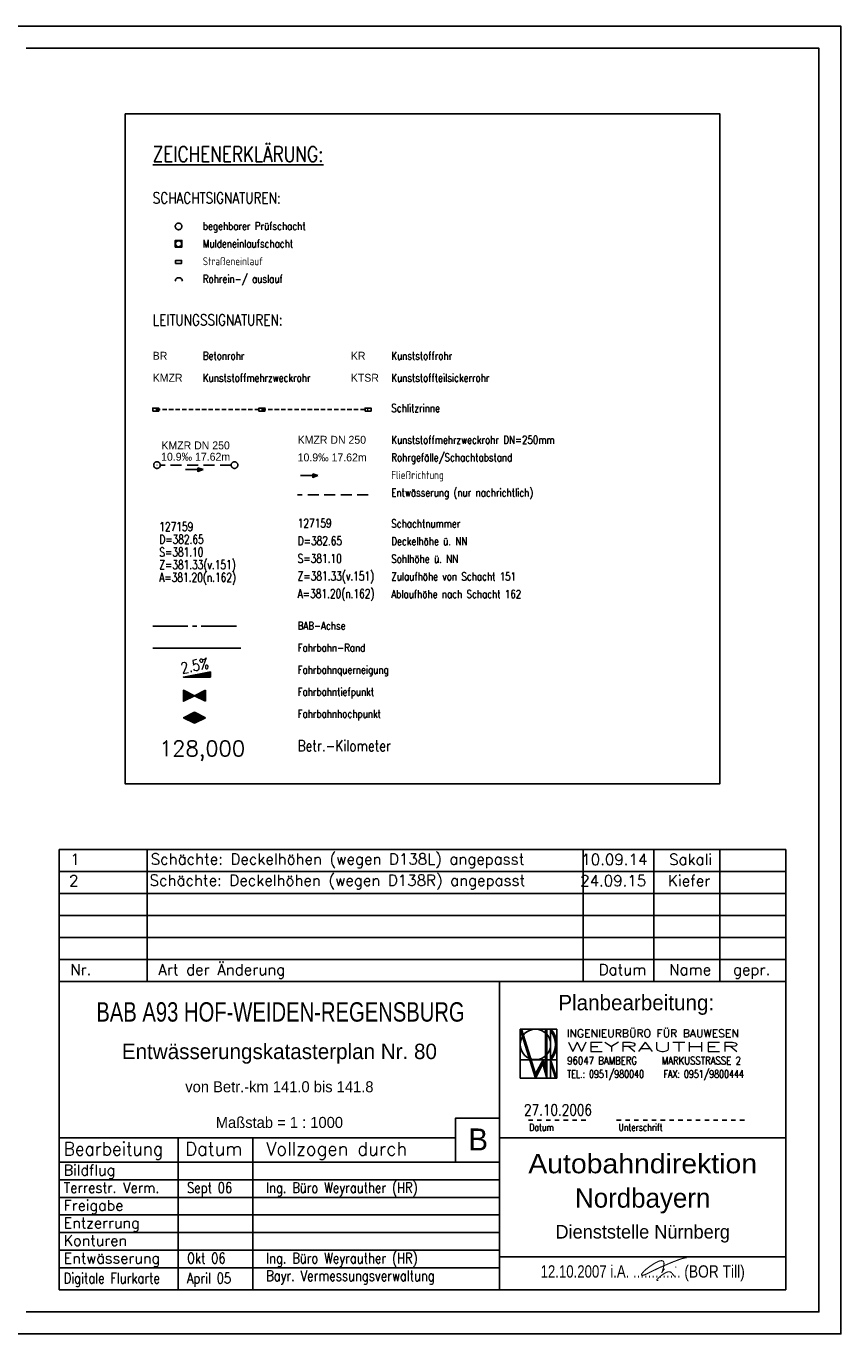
# Model space of a CAD drawing. Extents: x 4513629 to 4514764, y 5483662 to 5483959.
# Tile 6 of 6: x 4514579 to 4514764, y 5483662 to 5483959. Entities that reach past the tile are written whole.
import ezdxf
from ezdxf.enums import TextEntityAlignment as Align

# ---------------------------------------------------------------- set-up
doc = ezdxf.new("R2010")
doc.units = 0
doc.header["$LTSCALE"] = 10
doc.header["$MEASUREMENT"] = 0
for name, pattern in [('ACHSE', [5.5, 4, -0.5, 0.5, -0.5]), ('LT00', [0]), ('LT01', [0.2, 0.1, -0.1]), ('LT17', [0.15, 0.1, -0.05]), ('STRICHLINIE2', [0.375, 0.25, -0.125])]:
    doc.linetypes.add(name, pattern=pattern)
doc.layers.get('0').update_dxf_attribs({"linetype": 'LT00'})
for name, color, linetype in [('---Unterschrift_Till', 7, 'LT00'), ('--HALTUNG', 7, 'STRICHLINIE2'), ('--HALTUNGSBESCHRIFT', 140, 'Continuous'), ('--SCHACHTBESCHRIFT', 5, 'Continuous'), ('--ZEICHENERKLÄR', 7, 'Continuous'), ('-BESCH-nachrichtlich', 81, 'STRICHLINIE2'), ('-Halt-Pfeil', 4, 'LT00'), ('025', 7, 'Continuous'), ('035', 250, 'Continuous'), ('050', 250, 'Continuous'), ('070', 155, 'Continuous'), ('A-TEXT-KILOMETER', 30, 'LT17'), ('AX-020', 250, 'ACHSE'), ('HTP_WEST', 11, 'LT00'), ('QUER_OST', 11, 'LT00'), ('RAHMEN', 250, 'Continuous'), ('SCHLITZRINNE-KATASTER', 182, 'LT17'), ('STAT_500', 250, 'LT00'), ('V_AFBR_BAB', 250, 'LT00'), ('V_KA_MULD', 182, 'LT00'), ('V_KA_PRUF', 182, 'LT00'), ('V_SINKK', 182, 'LT00'), ('V_UK_DURCH', 182, 'LT00')]:
    doc.layers.add(name, color=color, linetype=linetype)
doc.styles.add('Haltungsbeschriftung', font='arial.ttf', dxfattribs={"width": 0.75})
doc.styles.add('Kilometrierung', font='romans.shx')
doc.styles.add('ROMAND', font='romand', dxfattribs={"height": 0.3})
doc.styles.add('ROMANS', font='romans.shx')
doc.styles.add('schachtbeschriftung', font='romans.shx', dxfattribs={"width": 0.75, "height": 0.2})
doc.styles.get("Standard").update_dxf_attribs({"font": 'romans.shx', "width": 0.8})
doc.styles.add('UNIR-H', font='unir_h.shx', dxfattribs={"width": 0.8})

# ---------------------------------------------------------------- blocks, each defined once
blk = doc.blocks.new('SYMB0071')
at = {"color": 0, "linetype": 'ByBlock'}
for p, q in [((-0.5, 0), (0, 0.25)), ((0, -0.25), (-0.5, 0)), ((-0.5, 0), (-0.5, 0)), ((-0.48, -0.01), (-0.48, 0.01)), ((-0.46, -0.02), (-0.46, 0.02)), ((-0.44, -0.03), (-0.44, 0.03)), ((-0.42, -0.04), (-0.42, 0.04)), ((-0.4, -0.05), (-0.4, 0.05)), ((-0.38, -0.06), (-0.38, 0.06)), ((-0.36, -0.07), (-0.36, 0.07)), ((-0.34, -0.08), (-0.34, 0.08)), ((-0.32, -0.09), (-0.32, 0.09)), ((-0.3, -0.1), (-0.3, 0.1)), ((-0.28, -0.11), (-0.28, 0.11)), ((-0.26, -0.12), (-0.26, 0.12)), ((-0.24, -0.13), (-0.24, 0.13)), ((-0.22, -0.14), (-0.22, 0.14)), ((-0.2, -0.15), (-0.2, 0.15)), ((-0.18, -0.16), (-0.18, 0.16)), ((-0.16, -0.17), (-0.16, 0.17)), ((-0.14, -0.18), (-0.14, 0.18)), ((-0.12, -0.19), (-0.12, 0.19)), ((-0.1, -0.2), (-0.1, 0.2)), ((-0.08, -0.21), (-0.08, 0.21)), ((-0.06, -0.22), (-0.06, 0.22)), ((-0.04, -0.23), (-0.04, 0.23)), ((-0.02, -0.24), (-0.02, 0.24)), ((0, 0.25), (0.5, 0)), ((0, -0.25), (0, 0.25)), ((0.5, 0), (0, -0.25)), ((0.02, -0.24), (0.02, 0.24)), ((0.04, -0.23), (0.04, 0.23)), ((0.06, -0.22), (0.06, 0.22)), ((0.08, -0.21), (0.08, 0.21)), ((0.1, -0.2), (0.1, 0.2)), ((0.12, -0.19), (0.12, 0.19)), ((0.14, -0.18), (0.14, 0.18)), ((0.16, -0.17), (0.16, 0.17)), ((0.18, -0.16), (0.18, 0.16)), ((0.2, -0.15), (0.2, 0.15)), ((0.22, -0.14), (0.22, 0.14)), ((0.24, -0.13), (0.24, 0.13)), ((0.26, -0.12), (0.26, 0.12)), ((0.28, -0.11), (0.28, 0.11)), ((0.3, -0.1), (0.3, 0.1)), ((0.32, -0.09), (0.32, 0.09)), ((0.34, -0.08), (0.34, 0.08)), ((0.36, -0.07), (0.36, 0.07)), ((0.38, -0.06), (0.38, 0.06)), ((0.4, -0.05), (0.4, 0.05)), ((0.42, -0.04), (0.42, 0.04)), ((0.44, -0.03), (0.44, 0.03)), ((0.46, -0.02), (0.46, 0.02)), ((0.48, -0.01), (0.48, 0.01))]:
    blk.add_line(p, q, dxfattribs=at)
blk = doc.blocks.new('SYMB0072')
at = {"color": 0, "linetype": 'ByBlock'}
for p, q in [((-0.5, -0.25), (-0.5, 0.25)), ((-0.5, 0.25), (0, 0)), ((-0.5, -0.25), (-0.5, 0.25)), ((0, 0), (-0.5, -0.25)), ((-0.48, -0.24), (-0.48, 0.24)), ((-0.46, -0.23), (-0.46, 0.23)), ((-0.44, -0.22), (-0.44, 0.22)), ((-0.42, -0.21), (-0.42, 0.21)), ((-0.4, -0.2), (-0.4, 0.2)), ((-0.38, -0.19), (-0.38, 0.19)), ((-0.36, -0.18), (-0.36, 0.18)), ((-0.34, -0.17), (-0.34, 0.17)), ((-0.32, -0.16), (-0.32, 0.16)), ((-0.3, -0.15), (-0.3, 0.15)), ((-0.28, -0.14), (-0.28, 0.14)), ((-0.26, -0.13), (-0.26, 0.13)), ((-0.24, -0.12), (-0.24, 0.12)), ((-0.22, -0.11), (-0.22, 0.11)), ((-0.2, -0.1), (-0.2, 0.1)), ((-0.18, -0.09), (-0.18, 0.09)), ((-0.16, -0.08), (-0.16, 0.08)), ((-0.14, -0.07), (-0.14, 0.07)), ((-0.12, -0.06), (-0.12, 0.06)), ((-0.1, -0.05), (-0.1, 0.05)), ((-0.08, -0.04), (-0.08, 0.04)), ((-0.06, -0.03), (-0.06, 0.03)), ((-0.04, -0.02), (-0.04, 0.02)), ((-0.02, -0.01), (-0.02, 0.01)), ((0.02, -0.01), (0.02, 0.01)), ((0.04, -0.02), (0.04, 0.02)), ((0.06, -0.03), (0.06, 0.03)), ((0.08, -0.04), (0.08, 0.04)), ((0.1, -0.05), (0.1, 0.05)), ((0.12, -0.06), (0.12, 0.06)), ((0.14, -0.07), (0.14, 0.07)), ((0.16, -0.08), (0.16, 0.08)), ((0.18, -0.09), (0.18, 0.09)), ((0.2, -0.1), (0.2, 0.1)), ((0.22, -0.11), (0.22, 0.11)), ((0.24, -0.12), (0.24, 0.12)), ((0.26, -0.13), (0.26, 0.13)), ((0.28, -0.14), (0.28, 0.14)), ((0.3, -0.15), (0.3, 0.15)), ((0.32, -0.16), (0.32, 0.16)), ((0.34, -0.17), (0.34, 0.17)), ((0.36, -0.18), (0.36, 0.18)), ((0.38, -0.19), (0.38, 0.19)), ((0.4, -0.2), (0.4, 0.2)), ((0.42, -0.21), (0.42, 0.21)), ((0.44, -0.22), (0.44, 0.22)), ((0.46, -0.23), (0.46, 0.23)), ((0.48, -0.24), (0.48, 0.24)), ((0.5, -0.25), (0.5, 0.25))]:
    blk.add_line(p, q, dxfattribs=at)
blk.add_lwpolyline([(0, 0), (0.5, 0.25), (0.5, -0.25), (0, 0)], dxfattribs=at)
blk = doc.blocks.new('SYMB1107')
at = {"color": 0, "linetype": 'ByBlock'}
for points in [[(-0.2, 0), (-0.196157, 0.039018), (-0.184776, 0.076537), (-0.166294, 0.111114), (-0.141421, 0.141421), (-0.111114, 0.166294), (-0.076537, 0.184776), (-0.039018, 0.196157), (0, 0.2)], [(0, 0.2), (0.039018, 0.196157), (0.076537, 0.184776), (0.111114, 0.166294), (0.141421, 0.141421), (0.166294, 0.111114), (0.184776, 0.076537), (0.196157, 0.039018), (0.2, 0)]]:
    blk.add_lwpolyline(points, dxfattribs=at)
blk = doc.blocks.new('SYMB0003')
at = {"color": 0, "linetype": 'ByBlock'}
for p, q in [((-0.015712, 0), (0.010166, 0.012015)), ((0, -0.021257), (-0.015712, 0)), ((0.010166, 0.012015), (0, -0.021257))]:
    blk.add_line(p, q, dxfattribs=at)
for points in [[(-0.031395, 0.499013), (-0.093691, 0.491144), (-0.154509, 0.475528), (-0.21289, 0.452414), (-0.267913, 0.422164), (-0.318712, 0.385257), (-0.364484, 0.342274), (-0.404509, 0.293893), (-0.438154, 0.240877), (-0.464888, 0.184062), (-0.484292, 0.124345), (-0.496058, 0.062667), (-0.5, 0)], [(-0.5, 0), (-0.496058, -0.062667), (-0.484292, -0.124345), (-0.464888, -0.184062), (-0.438154, -0.240877), (-0.404509, -0.293893), (-0.364485, -0.342274), (-0.318712, -0.385257), (-0.267914, -0.422164), (-0.21289, -0.452414), (-0.154509, -0.475529), (-0.093691, -0.491144), (-0.031395, -0.499014), (0.031395, -0.499014)], [(0.5, 0), (0.496057, 0.062667), (0.484292, 0.124345), (0.464888, 0.184062), (0.438153, 0.240877), (0.404509, 0.293893), (0.364484, 0.342274), (0.318712, 0.385257), (0.267913, 0.422164), (0.21289, 0.452414), (0.154509, 0.475528), (0.093691, 0.491144), (0.031395, 0.499013), (-0.031395, 0.499013)], [(0.031395, -0.499014), (0.093691, -0.491144), (0.154509, -0.475529), (0.21289, -0.452414), (0.267914, -0.422164), (0.318712, -0.385257), (0.364485, -0.342274), (0.404509, -0.293893), (0.438154, -0.240877), (0.464889, -0.184062), (0.484292, -0.124345), (0.496058, -0.062667), (0.5, 0)]]:
    blk.add_lwpolyline(points, dxfattribs=at)
blk = doc.blocks.new('SYMB1210')
at = {"color": 0, "linetype": 'ByBlock'}
blk.add_line((0.018815, -0.179014), (0.055623, -0.17119), dxfattribs=at)
for points in [[(-0.2, -0.2), (-0.2, 0.2), (0.2, 0.2), (0.2, -0.2), (-0.2, -0.2)], [(0.018815, 0.179014), (-0.018815, 0.179014), (-0.055623, 0.17119), (-0.09, 0.155885), (-0.120444, 0.133766), (-0.145623, 0.105801), (-0.164438, 0.073213), (-0.176067, 0.037424), (-0.18, 0)], [(-0.18, 0), (-0.176067, -0.037424), (-0.164438, -0.073213), (-0.145623, -0.105801), (-0.120444, -0.133766), (-0.09, -0.155885), (-0.055623, -0.17119), (-0.018815, -0.179014), (0.018815, -0.179014)], [(0.18, 0), (0.176067, 0.037424), (0.164438, 0.073213), (0.145623, 0.105801), (0.120444, 0.133766), (0.09, 0.155885), (0.055623, 0.17119), (0.018815, 0.179014)], [(0.055623, -0.17119), (0.09, -0.155885), (0.120444, -0.133766), (0.145623, -0.105801), (0.164438, -0.073213), (0.176067, -0.037424), (0.18, 0)]]:
    blk.add_lwpolyline(points, dxfattribs=at)
blk = doc.blocks.new('SYMB0652')
at = {"color": 0, "linetype": 'ByBlock'}
blk.add_lwpolyline([(-0.15, -0.075), (0.15, -0.075), (0.15, 0.075), (-0.15, 0.075), (-0.15, -0.075)], dxfattribs=at)
blk = doc.blocks.new('SYMB0070')
at = {"color": 0, "linetype": 'ByBlock'}
for p, q in [((-0.5, 0), (0.2, 0)), ((0.5, 0), (0.2, 0.1)), ((0.2, 0.1), (0.2, 0)), ((0.468, 0), (0.21, 0.086)), ((0.21, 0.086), (0.21, -0.086)), ((0.21, -0.086), (0.468, 0)), ((0.22, -0.072), (0.437, 0)), ((0.23, -0.058), (0.405, 0)), ((0.24, -0.045), (0.374, 0)), ((0.342, 0), (0.25, 0.031)), ((0.25, 0.031), (0.25, -0.031)), ((0.25, -0.031), (0.342, 0)), ((0.26, -0.017), (0.31, 0)), ((0.27, -0.003), (0.279, 0))]:
    blk.add_line(p, q, dxfattribs=at)
for points in [[(0.2, 0), (0.2, -0.1), (0.5, 0)], [(0.437, 0), (0.22, 0.072), (0.22, -0.072)], [(0.405, 0), (0.23, 0.058), (0.23, -0.058)], [(0.374, 0), (0.24, 0.045), (0.24, -0.045)], [(0.31, 0), (0.26, 0.017), (0.26, -0.017)], [(0.279, 0), (0.27, 0.003), (0.27, -0.003)]]:
    blk.add_lwpolyline(points, dxfattribs=at)
blk = doc.blocks.new('Unterschrift Till')
at = {"layer": '---Unterschrift_Till', "const_width": 0.025, "flags": 128}
blk.add_lwpolyline([(-2.194, 0.479), (-2.202, 0.469), (-2.208, 0.462), (-2.213, 0.455), (-2.217, 0.45), (-2.221, 0.445), (-2.224, 0.441), (-2.226, 0.438), (-2.229, 0.434), (-2.231, 0.431), (-2.233, 0.428), (-2.235, 0.425), (-2.238, 0.422), (-2.24, 0.419), (-2.242, 0.416), (-2.244, 0.413), (-2.247, 0.41), (-2.249, 0.406), (-2.251, 0.402), (-2.252, 0.399), (-2.254, 0.395), (-2.255, 0.392), (-2.257, 0.389), (-2.257, 0.387), (-2.258, 0.385), (-2.258, 0.384), (-2.258, 0.385), (-2.257, 0.386), (-2.256, 0.387), (-2.255, 0.39), (-2.253, 0.393), (-2.252, 0.398), (-2.25, 0.403), (-2.247, 0.409), (-2.245, 0.416), (-2.243, 0.424), (-2.24, 0.432), (-2.238, 0.44), (-2.235, 0.448), (-2.233, 0.456), (-2.23, 0.464), (-2.228, 0.472), (-2.226, 0.48), (-2.224, 0.487), (-2.222, 0.494), (-2.221, 0.501), (-2.219, 0.507), (-2.218, 0.514), (-2.217, 0.52), (-2.215, 0.526), (-2.214, 0.532), (-2.213, 0.538), (-2.212, 0.544), (-2.212, 0.55), (-2.211, 0.555), (-2.21, 0.561), (-2.21, 0.567), (-2.209, 0.573), (-2.209, 0.578), (-2.208, 0.584), (-2.208, 0.59), (-2.208, 0.595), (-2.208, 0.601), (-2.208, 0.606), (-2.209, 0.611), (-2.209, 0.615), (-2.21, 0.62), (-2.211, 0.624), (-2.212, 0.628), (-2.213, 0.632), (-2.214, 0.635), (-2.216, 0.638), (-2.217, 0.641), (-2.219, 0.643), (-2.22, 0.646), (-2.222, 0.648), (-2.224, 0.65), (-2.226, 0.651), (-2.228, 0.653), (-2.23, 0.654), (-2.232, 0.655), (-2.234, 0.656), (-2.236, 0.657), (-2.239, 0.658), (-2.241, 0.659), (-2.244, 0.66), (-2.246, 0.66), (-2.249, 0.661), (-2.252, 0.661), (-2.255, 0.662), (-2.259, 0.662), (-2.262, 0.662), (-2.266, 0.662), (-2.269, 0.662), (-2.273, 0.662), (-2.277, 0.661), (-2.281, 0.661), (-2.285, 0.66), (-2.289, 0.659), (-2.293, 0.659), (-2.298, 0.658), (-2.302, 0.657), (-2.306, 0.656), (-2.31, 0.654), (-2.314, 0.653), (-2.319, 0.652), (-2.323, 0.65), (-2.327, 0.649), (-2.331, 0.647), (-2.334, 0.646), (-2.338, 0.644), (-2.342, 0.643), (-2.346, 0.641), (-2.349, 0.639), (-2.353, 0.638), (-2.356, 0.636), (-2.359, 0.634), (-2.363, 0.633), (-2.366, 0.631), (-2.37, 0.629), (-2.374, 0.627), (-2.377, 0.626), (-2.381, 0.624), (-2.385, 0.622), (-2.389, 0.62), (-2.393, 0.617), (-2.397, 0.615), (-2.402, 0.613), (-2.406, 0.611), (-2.41, 0.608), (-2.414, 0.606), (-2.419, 0.603), (-2.424, 0.6), (-2.429, 0.597), (-2.434, 0.593), (-2.441, 0.589), (-2.447, 0.585), (-2.455, 0.58), (-2.463, 0.574), (-2.472, 0.569), (-2.48, 0.563), (-2.489, 0.557), (-2.498, 0.552), (-2.506, 0.546), (-2.514, 0.541), (-2.522, 0.536), (-2.529, 0.531), (-2.535, 0.527), (-2.541, 0.522), (-2.547, 0.518), (-2.552, 0.515), (-2.557, 0.511), (-2.562, 0.507), (-2.566, 0.504), (-2.57, 0.501), (-2.574, 0.497), (-2.578, 0.494), (-2.582, 0.491), (-2.586, 0.488), (-2.59, 0.485), (-2.593, 0.482), (-2.597, 0.479), (-2.6, 0.477), (-2.604, 0.474), (-2.607, 0.471), (-2.611, 0.469), (-2.614, 0.466), (-2.617, 0.463), (-2.621, 0.461), (-2.624, 0.458), (-2.628, 0.455), (-2.631, 0.452), (-2.635, 0.449), (-2.638, 0.446), (-2.641, 0.442), (-2.645, 0.439), (-2.648, 0.436), (-2.652, 0.432), (-2.656, 0.429), (-2.659, 0.426), (-2.663, 0.422), (-2.666, 0.419), (-2.669, 0.415), (-2.672, 0.412), (-2.675, 0.409), (-2.678, 0.405), (-2.681, 0.402), (-2.683, 0.399), (-2.685, 0.397), (-2.688, 0.394), (-2.69, 0.391), (-2.692, 0.389), (-2.694, 0.386), (-2.696, 0.384), (-2.698, 0.381), (-2.7, 0.379), (-2.702, 0.377), (-2.704, 0.375), (-2.706, 0.372), (-2.708, 0.37), (-2.71, 0.368), (-2.711, 0.366), (-2.713, 0.363), (-2.714, 0.361), (-2.715, 0.359), (-2.716, 0.356), (-2.717, 0.354), (-2.718, 0.352), (-2.719, 0.35), (-2.719, 0.348), (-2.72, 0.346), (-2.72, 0.345), (-2.72, 0.343), (-2.72, 0.342), (-2.72, 0.34), (-2.719, 0.339), (-2.718, 0.338), (-2.718, 0.337), (-2.717, 0.336), (-2.715, 0.335), (-2.714, 0.334), (-2.713, 0.333), (-2.711, 0.332), (-2.71, 0.331), (-2.708, 0.331), (-2.707, 0.33), (-2.705, 0.33), (-2.704, 0.33), (-2.702, 0.33), (-2.701, 0.33), (-2.699, 0.33), (-2.697, 0.33), (-2.696, 0.33), (-2.694, 0.33), (-2.692, 0.33), (-2.69, 0.33), (-2.688, 0.33), (-2.686, 0.33), (-2.683, 0.331), (-2.681, 0.331), (-2.678, 0.331), (-2.675, 0.332), (-2.672, 0.333), (-2.668, 0.334), (-2.664, 0.335), (-2.66, 0.337), (-2.655, 0.338), (-2.649, 0.341), (-2.643, 0.343), (-2.635, 0.346), (-2.628, 0.35), (-2.619, 0.354), (-2.61, 0.358), (-2.6, 0.362), (-2.59, 0.367), (-2.58, 0.372), (-2.57, 0.377), (-2.559, 0.382), (-2.548, 0.388), (-2.537, 0.393), (-2.526, 0.399), (-2.515, 0.404), (-2.504, 0.41), (-2.492, 0.415), (-2.481, 0.421), (-2.47, 0.427), (-2.458, 0.432), (-2.447, 0.438), (-2.436, 0.444), (-2.425, 0.449), (-2.414, 0.454), (-2.403, 0.459), (-2.393, 0.464), (-2.383, 0.469), (-2.374, 0.473), (-2.364, 0.478), (-2.355, 0.482), (-2.347, 0.486), (-2.338, 0.49), (-2.33, 0.494), (-2.321, 0.497), (-2.313, 0.501), (-2.305, 0.505), (-2.297, 0.509), (-2.288, 0.513), (-2.28, 0.516), (-2.271, 0.52), (-2.262, 0.524), (-2.254, 0.528), (-2.244, 0.532), (-2.235, 0.537), (-2.225, 0.541), (-2.216, 0.545), (-2.205, 0.549), (-2.195, 0.554), (-2.184, 0.558), (-2.174, 0.563), (-2.163, 0.568), (-2.151, 0.572), (-2.14, 0.577), (-2.129, 0.582), (-2.118, 0.587), (-2.107, 0.591), (-2.096, 0.596), (-2.086, 0.6), (-2.076, 0.604), (-2.066, 0.608), (-2.057, 0.612), (-2.048, 0.616), (-2.039, 0.619), (-2.031, 0.623), (-2.022, 0.626), (-2.014, 0.629), (-2.006, 0.633), (-1.997, 0.636), (-1.989, 0.64), (-1.98, 0.643), (-1.971, 0.646), (-1.962, 0.65), (-1.953, 0.653), (-1.943, 0.657), (-1.933, 0.661), (-1.923, 0.665), (-1.912, 0.669), (-1.902, 0.673), (-1.891, 0.677), (-1.88, 0.681), (-1.87, 0.685), (-1.86, 0.688), (-1.851, 0.692), (-1.842, 0.695), (-1.833, 0.698), (-1.825, 0.701), (-1.817, 0.703), (-1.809, 0.706), (-1.801, 0.708), (-1.793, 0.711), (-1.785, 0.713), (-1.777, 0.715), (-1.769, 0.717), (-1.762, 0.719), (-1.754, 0.721), (-1.747, 0.723), (-1.739, 0.725), (-1.732, 0.727), (-1.726, 0.729), (-1.719, 0.731), (-1.714, 0.731), (-1.709, 0.732), (-1.706, 0.731), (-1.704, 0.728), (-1.703, 0.725), (-1.705, 0.719)], dxfattribs=at)
blk.add_lwpolyline([(-2.338, 0.213, -0.009753), (-2.349, 0.213, -0.012873), (-2.357, 0.213, -0.000058), (-2.363, 0.214, -0.000395), (-2.363, 0.214, -0.003084), (-2.366, 0.214, -0.002987), (-2.369, 0.214, -0.121908), (-2.37, 0.215, -0.078365), (-2.372, 0.216, -0.169129), (-2.373, 0.218, -0.093053), (-2.372, 0.223, -0.048138), (-2.369, 0.228, -0.056178), (-2.366, 0.232, -0.016049), (-2.362, 0.235, 0.015861), (-2.359, 0.239, 0.023961), (-2.346, 0.253, -0.019597), (-2.331, 0.27, -0.016685), (-2.31, 0.29, -0.012958), (-2.281, 0.314, -0.012002), (-2.255, 0.335, -0.011524), (-2.226, 0.355, -0.011371), (-2.203, 0.37, -0.011002), (-2.178, 0.384, -0.019211), (-2.152, 0.397, -0.024277), (-2.13, 0.405, -0.018479), (-2.119, 0.408, -0.020969), (-2.11, 0.41, -0.037055), (-2.098, 0.411, -0.031487), (-2.085, 0.411, -0.034214), (-2.073, 0.409, -0.038344), (-2.063, 0.405, -0.027683), (-2.053, 0.4, -0.027965), (-2.044, 0.395, -0.023542), (-2.033, 0.386, -0.046995), (-2.028, 0.381, -0.007241), (-2.021, 0.372, -0.008919), (-2.017, 0.365, -0.000473), (-2.012, 0.358, 0.000599), (-2.007, 0.352, 0.001303), (-1.998, 0.338, 0.014886), (-1.997, 0.337, 0.023743), (-1.997, 0.337, 0.000688), (-1.988, 0.327, 0.002539), (-1.982, 0.321, 0.002137), (-1.975, 0.314, 0.108696), (-1.969, 0.311, 0.076722), (-1.96, 0.309, 0.135898), (-1.956, 0.31, 0.088438), (-1.95, 0.314)], format="xyb", dxfattribs=at)
at = {"layer": '---Unterschrift_Till', "flags": 128}
blk.add_lwpolyline([(-1.928, 0.508, 0.025, 0.012, 0), (-1.951, 0.519, 0.008, 0.008, 0), (-1.93, 0.521, 0.008, 0.008, 0)], format="xyseb", dxfattribs=at)

msp = doc.modelspace()

# ---------------------------------------------------------------- linework, layer by layer
at = {"layer": '--HALTUNG'}
msp.add_line((4514626.01, 5483858.89), (4514609.91, 5483858.89), dxfattribs=at)
at = {"layer": '-BESCH-nachrichtlich'}
msp.add_line((4514657.15, 5483852.17), (4514641.05, 5483852.17), dxfattribs=at)
at = {"layer": '025'}
for p, q in [((4514606.96, 5483741.58), (4514606.96, 5483771.58)), ((4514705.96, 5483741.58), (4514705.96, 5483771.58)), ((4514721.96, 5483741.58), (4514721.96, 5483771.58)), ((4514736.96, 5483741.58), (4514736.96, 5483771.58)), ((4514586.96, 5483766.58), (4514751.96, 5483766.58)), ((4514586.96, 5483761.58), (4514751.96, 5483761.58)), ((4514586.96, 5483756.58), (4514751.96, 5483756.58)), ((4514586.96, 5483751.58), (4514751.96, 5483751.58)), ((4514691.63, 5483719.69), (4514691.63, 5483730.78)), ((4514691.63, 5483730.78), (4514695.1, 5483719.69)), ((4514691.63, 5483730.78), (4514699.95, 5483730.78)), ((4514691.72, 5483730.78), (4514691.72, 5483730.5)), ((4514691.72, 5483730.78), (4514691.72, 5483730.5)), ((4514691.72, 5483730.78), (4514691.72, 5483730.5)), ((4514691.79, 5483730.78), (4514691.79, 5483730.28)), ((4514691.79, 5483730.78), (4514691.79, 5483730.28)), ((4514691.86, 5483730.78), (4514691.86, 5483730.06)), ((4514691.92, 5483730.78), (4514695.1, 5483720.62)), ((4514691.93, 5483730.77), (4514691.93, 5483729.84)), ((4514692, 5483730.55), (4514692, 5483729.62)), ((4514692.07, 5483730.32), (4514692.07, 5483729.39)), ((4514692.13, 5483730.1), (4514692.13, 5483729.17)), ((4514692.2, 5483729.88), (4514692.2, 5483728.95)), ((4514692.27, 5483729.66), (4514692.27, 5483728.73)), ((4514692.35, 5483729.42), (4514692.34, 5483728.51)), ((4514692.41, 5483729.21), (4514692.41, 5483728.29)), ((4514692.48, 5483728.99), (4514692.48, 5483728.06)), ((4514692.55, 5483728.77), (4514692.55, 5483727.84)), ((4514692.62, 5483728.55), (4514692.62, 5483727.62)), ((4514692.69, 5483728.33), (4514692.69, 5483727.4)), ((4514692.76, 5483728.11), (4514692.76, 5483727.18)), ((4514697.42, 5483721.78), (4514697.42, 5483730.78)), ((4514697.47, 5483720.53), (4514697.47, 5483730.8)), ((4514697.54, 5483730.79), (4514697.54, 5483720.27)), ((4514697.61, 5483720.01), (4514697.61, 5483730.79)), ((4514697.68, 5483730.78), (4514697.68, 5483719.76)), ((4514697.7, 5483730.78), (4514697.7, 5483719.69)), ((4514698.56, 5483730.78), (4514698.56, 5483719.69)), ((4514698.63, 5483730.26), (4514698.63, 5483730.71)), ((4514698.7, 5483730.17), (4514698.7, 5483730.63)), ((4514698.77, 5483730.08), (4514698.77, 5483730.55)), ((4514698.83, 5483729.98), (4514698.83, 5483730.47)), ((4514698.9, 5483729.88), (4514698.9, 5483730.38)), ((4514698.97, 5483729.77), (4514698.97, 5483730.29)), ((4514699.04, 5483729.65), (4514699.04, 5483730.19)), ((4514699.11, 5483729.52), (4514699.11, 5483730.09)), ((4514699.18, 5483729.38), (4514699.18, 5483729.98)), ((4514699.25, 5483729.24), (4514699.25, 5483729.86)), ((4514699.32, 5483729.07), (4514699.32, 5483729.75)), ((4514699.39, 5483728.89), (4514699.39, 5483729.61)), ((4514699.46, 5483728.68), (4514699.46, 5483729.47)), ((4514699.53, 5483728.42), (4514699.53, 5483729.32)), ((4514699.6, 5483728.07), (4514699.6, 5483729.16)), ((4514699.67, 5483725.66), (4514699.67, 5483728.97)), ((4514699.74, 5483728.76), (4514699.74, 5483725.87)), ((4514699.81, 5483728.5), (4514699.81, 5483726.13)), ((4514699.87, 5483728.17), (4514699.87, 5483726.46)), ((4514699.95, 5483730.78), (4514699.95, 5483719.69)), ((4514692.83, 5483727.88), (4514692.83, 5483726.95)), ((4514692.9, 5483727.66), (4514692.9, 5483726.73)), ((4514692.97, 5483727.44), (4514692.97, 5483726.51)), ((4514693.04, 5483727.22), (4514693.04, 5483726.29)), ((4514693.1, 5483727), (4514693.1, 5483726.07)), ((4514693.17, 5483726.78), (4514693.17, 5483725.85)), ((4514693.24, 5483726.55), (4514693.24, 5483725.62)), ((4514693.31, 5483726.33), (4514693.31, 5483725.4)), ((4514693.38, 5483726.11), (4514693.38, 5483725.18)), ((4514693.45, 5483725.89), (4514693.45, 5483724.96)), ((4514693.52, 5483725.67), (4514693.52, 5483724.74)), ((4514693.59, 5483725.44), (4514693.59, 5483724.52)), ((4514693.66, 5483725.22), (4514693.66, 5483724.29)), ((4514699.11, 5483725.09), (4514699.11, 5483724.54)), ((4514699.18, 5483725.23), (4514699.18, 5483724.65)), ((4514699.25, 5483725.37), (4514699.25, 5483724.77)), ((4514699.32, 5483725.54), (4514699.32, 5483724.88)), ((4514699.39, 5483725.72), (4514699.39, 5483725.02)), ((4514699.46, 5483725.93), (4514699.46, 5483725.16)), ((4514699.53, 5483726.19), (4514699.53, 5483725.31)), ((4514699.6, 5483726.51), (4514699.6, 5483725.47)), ((4514691.63, 5483723.85), (4514699.95, 5483723.85)), ((4514693.73, 5483725), (4514693.73, 5483724.07)), ((4514693.8, 5483724.78), (4514693.8, 5483723.85)), ((4514693.87, 5483724.56), (4514693.87, 5483723.63)), ((4514693.94, 5483724.34), (4514693.94, 5483723.41)), ((4514694.01, 5483724.11), (4514694.01, 5483723.19)), ((4514694.07, 5483723.89), (4514694.07, 5483722.96)), ((4514694.14, 5483723.67), (4514694.14, 5483722.74)), ((4514694.21, 5483723.45), (4514694.21, 5483722.52)), ((4514694.28, 5483723.23), (4514694.28, 5483722.3)), ((4514694.35, 5483723.01), (4514694.35, 5483722.08)), ((4514694.42, 5483722.78), (4514694.42, 5483721.85)), ((4514694.49, 5483722.56), (4514694.49, 5483721.63)), ((4514694.56, 5483722.34), (4514694.56, 5483721.41)), ((4514694.63, 5483722.12), (4514694.63, 5483721.19)), ((4514695.1, 5483720.62), (4514696.83, 5483723.85)), ((4514695.1, 5483719.69), (4514696.82, 5483722.92)), ((4514695.88, 5483722.07), (4514695.88, 5483721.15)), ((4514695.95, 5483722.2), (4514695.95, 5483721.28)), ((4514696.02, 5483722.33), (4514696.02, 5483721.41)), ((4514696.08, 5483722.46), (4514696.08, 5483721.54)), ((4514696.15, 5483722.59), (4514696.15, 5483721.67)), ((4514696.22, 5483722.72), (4514696.22, 5483721.8)), ((4514696.29, 5483722.85), (4514696.29, 5483721.93)), ((4514696.36, 5483722.97), (4514696.36, 5483722.06)), ((4514696.43, 5483723.1), (4514696.43, 5483722.19)), ((4514696.5, 5483723.23), (4514696.5, 5483722.32)), ((4514696.57, 5483723.36), (4514696.57, 5483722.45)), ((4514696.64, 5483723.49), (4514696.64, 5483722.58)), ((4514696.71, 5483723.62), (4514696.71, 5483722.71)), ((4514696.78, 5483723.75), (4514696.78, 5483722.84)), ((4514696.82, 5483722.92), (4514697.7, 5483719.69)), ((4514696.83, 5483723.85), (4514697.42, 5483721.78)), ((4514696.85, 5483723.79), (4514696.85, 5483722.84)), ((4514696.92, 5483723.55), (4514696.92, 5483722.58)), ((4514696.99, 5483723.3), (4514696.99, 5483722.32)), ((4514697.05, 5483723.06), (4514697.05, 5483722.07)), ((4514697.12, 5483722.82), (4514697.12, 5483721.81)), ((4514697.19, 5483722.57), (4514697.19, 5483721.55)), ((4514697.26, 5483722.33), (4514697.26, 5483721.3)), ((4514697.33, 5483722.09), (4514697.33, 5483721.04)), ((4514699.95, 5483719.69), (4514698.56, 5483723.85)), ((4514699.66, 5483719.69), (4514698.57, 5483722.95)), ((4514698.6, 5483723.75), (4514698.6, 5483722.87)), ((4514698.63, 5483724.35), (4514698.63, 5483723.92)), ((4514698.67, 5483723.54), (4514698.67, 5483722.66)), ((4514698.7, 5483724.44), (4514698.7, 5483724)), ((4514698.74, 5483723.33), (4514698.74, 5483722.45)), ((4514698.77, 5483724.53), (4514698.77, 5483724.08)), ((4514698.8, 5483723.12), (4514698.8, 5483722.25)), ((4514698.83, 5483724.63), (4514698.83, 5483724.16)), ((4514698.87, 5483722.91), (4514698.87, 5483722.04)), ((4514698.9, 5483724.74), (4514698.9, 5483724.25)), ((4514698.94, 5483722.71), (4514698.94, 5483721.83)), ((4514698.97, 5483724.85), (4514698.97, 5483724.34)), ((4514699.01, 5483722.5), (4514699.01, 5483721.62)), ((4514699.04, 5483724.97), (4514699.04, 5483724.44)), ((4514699.08, 5483722.29), (4514699.08, 5483721.41)), ((4514699.15, 5483722.08), (4514699.15, 5483721.21)), ((4514699.95, 5483719.69), (4514691.63, 5483719.69)), ((4514694.7, 5483721.9), (4514694.7, 5483720.97)), ((4514694.77, 5483721.67), (4514694.77, 5483720.75)), ((4514694.84, 5483721.45), (4514694.84, 5483720.52)), ((4514694.91, 5483721.23), (4514694.91, 5483720.3)), ((4514694.98, 5483721.01), (4514694.98, 5483720.08)), ((4514695.05, 5483720.79), (4514695.05, 5483719.86)), ((4514695.11, 5483720.64), (4514695.11, 5483719.72)), ((4514695.18, 5483720.77), (4514695.18, 5483719.85)), ((4514695.25, 5483720.9), (4514695.25, 5483719.98)), ((4514695.32, 5483721.03), (4514695.32, 5483720.11)), ((4514695.39, 5483721.16), (4514695.39, 5483720.24)), ((4514695.46, 5483721.29), (4514695.46, 5483720.37)), ((4514695.53, 5483721.42), (4514695.53, 5483720.5)), ((4514695.6, 5483721.55), (4514695.6, 5483720.63)), ((4514695.67, 5483721.68), (4514695.67, 5483720.76)), ((4514695.74, 5483721.81), (4514695.74, 5483720.89)), ((4514695.81, 5483721.94), (4514695.81, 5483721.02)), ((4514697.4, 5483721.84), (4514697.4, 5483720.78)), ((4514697.47, 5483720.53), (4514697.47, 5483720.53)), ((4514697.61, 5483720.01), (4514697.61, 5483720.01)), ((4514699.22, 5483721.88), (4514699.22, 5483721)), ((4514699.29, 5483721.67), (4514699.29, 5483720.79)), ((4514699.36, 5483721.46), (4514699.36, 5483720.58)), ((4514699.43, 5483721.25), (4514699.43, 5483720.37)), ((4514699.5, 5483721.04), (4514699.5, 5483720.17)), ((4514699.57, 5483720.84), (4514699.57, 5483719.96)), ((4514699.64, 5483720.63), (4514699.64, 5483719.75)), ((4514699.71, 5483720.42), (4514699.71, 5483719.69)), ((4514699.77, 5483720.21), (4514699.77, 5483719.7)), ((4514699.84, 5483720), (4514699.84, 5483719.69)), ((4514699.91, 5483719.8), (4514699.91, 5483719.69)), ((4514586.96, 5483696.58), (4514686.96, 5483696.58)), ((4514586.96, 5483692.58), (4514686.96, 5483692.58)), ((4514586.96, 5483688.58), (4514686.96, 5483688.58)), ((4514586.96, 5483684.58), (4514686.96, 5483684.58)), ((4514586.96, 5483680.58), (4514686.96, 5483680.58)), ((4514586.96, 5483676.58), (4514686.96, 5483676.58))]:
    msp.add_line(p, q, dxfattribs=at)
at = {"layer": '025', "linetype": 'LT01'}
for p, q in [((4514706.51, 5483710.08), (4514692.73, 5483710.08)), ((4514742.54, 5483710.08), (4514713.12, 5483710.08))]:
    msp.add_line(p, q, dxfattribs=at)
at = {"layer": '025'}
msp.add_lwpolyline([(4514601.96, 5483938.68), (4514736.96, 5483938.68), (4514736.96, 5483786.49), (4514601.96, 5483786.49)], close=True, dxfattribs=at)
msp.add_circle((4514695.1, 5483727.32), 3.46, dxfattribs=at)
for centre, radius, start, end in [((4514694.92, 5483727.32), 5.03, 316.4059, 43.5941), ((4514694.91, 5483727.31), 4.75, 320.2246, 39.7729)]:
    msp.add_arc(centre, radius, start, end, dxfattribs=at)
at = {"layer": '035'}
for p, q in [((4514586.96, 5483746.58), (4514751.96, 5483746.58)), ((4514613.96, 5483706.07), (4514613.96, 5483671.58)), ((4514630.96, 5483706.11), (4514630.96, 5483671.58)), ((4514586.96, 5483700.58), (4514686.96, 5483700.58))]:
    msp.add_line(p, q, dxfattribs=at)
at = {"layer": '050'}
for p, q in [((4514686.96, 5483671.58), (4514686.96, 5483741.58)), ((4514586.96, 5483706.08), (4514676.96, 5483706.08)), ((4514686.96, 5483706.08), (4514751.96, 5483706.08)), ((4514686.96, 5483679.08), (4514751.96, 5483679.08))]:
    msp.add_line(p, q, dxfattribs=at)
msp.add_lwpolyline([(4514676.96, 5483700.58), (4514676.96, 5483710.58), (4514686.96, 5483710.58)], dxfattribs=at)
at = {"layer": '070'}
for p, q in [((4514586.96, 5483671.58), (4514686.96, 5483671.58)), ((4514686.96, 5483671.58), (4514751.96, 5483671.58))]:
    msp.add_line(p, q, dxfattribs=at)
for points in [[(4514586.96, 5483741.58), (4514751.96, 5483741.58), (4514751.96, 5483771.58), (4514586.96, 5483771.58), (4514586.96, 5483741.58)], [(4514751.96, 5483671.58), (4514751.96, 5483741.58), (4514586.96, 5483741.58), (4514586.96, 5483671.58)]]:
    msp.add_lwpolyline(points, dxfattribs=at)
at = {"layer": 'AX-020', "ltscale": 0.2}
msp.add_line((4514608.2, 5483822.28), (4514628.2, 5483822.28), dxfattribs=at)
at = {"layer": 'QUER_OST'}
for p, q in [((4514617.31, 5483811.17), (4514617.31, 5483810.74)), ((4514617.44, 5483811.19), (4514617.44, 5483810.74)), ((4514617.58, 5483810.74), (4514617.58, 5483811.22)), ((4514617.71, 5483810.74), (4514617.71, 5483811.25)), ((4514617.84, 5483811.27), (4514617.84, 5483810.74)), ((4514617.97, 5483811.3), (4514617.97, 5483810.74)), ((4514618.1, 5483810.74), (4514618.1, 5483811.33)), ((4514618.23, 5483810.74), (4514618.23, 5483811.35)), ((4514618.37, 5483811.38), (4514618.37, 5483810.74)), ((4514618.5, 5483811.4), (4514618.5, 5483810.74)), ((4514618.63, 5483810.74), (4514618.63, 5483811.43)), ((4514618.76, 5483810.74), (4514618.76, 5483811.46)), ((4514618.89, 5483811.48), (4514618.89, 5483810.74)), ((4514619.02, 5483811.51), (4514619.02, 5483810.74)), ((4514619.16, 5483810.74), (4514619.16, 5483811.54)), ((4514619.29, 5483810.74), (4514619.29, 5483811.56)), ((4514619.42, 5483811.59), (4514619.42, 5483810.74)), ((4514619.55, 5483811.62), (4514619.55, 5483810.74)), ((4514619.68, 5483810.74), (4514619.68, 5483811.64)), ((4514619.81, 5483810.74), (4514619.81, 5483811.67)), ((4514619.95, 5483811.69), (4514619.95, 5483810.74)), ((4514620.08, 5483811.72), (4514620.08, 5483810.74)), ((4514620.21, 5483810.74), (4514620.21, 5483811.75)), ((4514620.34, 5483810.74), (4514620.34, 5483811.77)), ((4514620.47, 5483811.8), (4514620.47, 5483810.74)), ((4514620.6, 5483811.83), (4514620.6, 5483810.74)), ((4514620.74, 5483810.74), (4514620.74, 5483811.85)), ((4514620.87, 5483810.74), (4514620.87, 5483811.88)), ((4514621, 5483811.91), (4514621, 5483810.74)), ((4514621.13, 5483811.93), (4514621.13, 5483810.74)), ((4514621.27, 5483810.74), (4514621.27, 5483811.96)), ((4514615.2, 5483810.75), (4514615.2, 5483810.74)), ((4514615.47, 5483810.74), (4514615.47, 5483810.8)), ((4514615.6, 5483810.74), (4514615.6, 5483810.82)), ((4514615.73, 5483810.85), (4514615.73, 5483810.74)), ((4514615.86, 5483810.88), (4514615.86, 5483810.74)), ((4514615.99, 5483810.74), (4514615.99, 5483810.9)), ((4514616.12, 5483810.74), (4514616.12, 5483810.93)), ((4514616.26, 5483810.96), (4514616.26, 5483810.74)), ((4514616.39, 5483810.98), (4514616.39, 5483810.74)), ((4514616.52, 5483810.74), (4514616.52, 5483811.01)), ((4514616.65, 5483810.74), (4514616.65, 5483811.04)), ((4514616.79, 5483811.06), (4514616.79, 5483810.74)), ((4514616.92, 5483811.09), (4514616.92, 5483810.74)), ((4514617.05, 5483810.74), (4514617.05, 5483811.11)), ((4514617.18, 5483810.74), (4514617.18, 5483811.14))]:
    msp.add_line(p, q, dxfattribs=at)
msp.add_lwpolyline([(4514621.31, 5483811.97), (4514621.31, 5483810.74), (4514615.16, 5483810.74), (4514621.31, 5483811.97)], dxfattribs=at)
at = {"layer": 'RAHMEN'}
msp.add_lwpolyline([(4513629.46, 5483661.58), (4514764.46, 5483661.58), (4514764.46, 5483958.58), (4513629.46, 5483958.58), (4513629.46, 5483661.58)], dxfattribs=at)
at = {"layer": 'RAHMEN', "flags": 128}
msp.add_lwpolyline([(4514579.46, 5483666.58), (4514759.46, 5483666.58), (4514759.46, 5483953.58), (4514579.46, 5483953.58)], dxfattribs=at)
at = {"layer": 'SCHLITZRINNE-KATASTER'}
msp.add_line((4514608.88, 5483871.51), (4514657.1, 5483871.51), dxfattribs=at)
at = {"layer": 'V_AFBR_BAB'}
msp.add_line((4514608.2, 5483817.28), (4514628.2, 5483817.28), dxfattribs=at)

# ---------------------------------------------------------------- block references
at = {"layer": '---Unterschrift_Till', "xscale": 10.0000000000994, "yscale": 9.999999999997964, "zscale": 10, "rotation": 359.9999999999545}
msp.add_blockref('Unterschrift Till', (4514746.37, 5483671.58), dxfattribs=at)
at = {"layer": '-Halt-Pfeil', "xscale": 3.999999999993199, "yscale": 4.000000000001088, "zscale": 4, "rotation": 359.9999999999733}
for p in [(4514617.63, 5483857.86), (4514643.72, 5483856.51)]:
    msp.add_blockref('SYMB0070', p, dxfattribs=at)
at = {"layer": 'HTP_WEST', "yscale": 4.999999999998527, "zscale": 5}
for name, p, xscale, rotation in [('SYMB0072', (4514617.66, 5483806.52), 5.000000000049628, 179.9999999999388), ('SYMB0071', (4514617.66, 5483801.52), 5.00000000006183, 0.004311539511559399)]:
    msp.add_blockref(name, p, dxfattribs=dict(at, xscale=xscale, rotation=rotation))
at = {"layer": 'V_KA_MULD', "xscale": 3.800000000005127, "yscale": 3.799999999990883, "zscale": 3.8, "rotation": 359.9999999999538}
msp.add_blockref('SYMB1210', (4514614.07, 5483909.17), dxfattribs=at)
at = {"layer": 'V_KA_PRUF', "xscale": 1.500000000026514, "yscale": 1.499999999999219, "zscale": 1.5, "rotation": 359.9999999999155}
for p in [(4514614.07, 5483913.1), (4514609.16, 5483858.89), (4514626.76, 5483858.89)]:
    msp.add_blockref('SYMB0003', p, dxfattribs=at)
at = {"layer": 'V_SINKK', "xscale": 4.499999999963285, "yscale": 4.499999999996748, "zscale": 4.5, "rotation": 359.9999999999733}
for p in [(4514614.07, 5483905.04), (4514608.88, 5483871.51), (4514632.99, 5483871.51), (4514657.1, 5483871.51)]:
    msp.add_blockref('SYMB0652', p, dxfattribs=at)
at = {"layer": 'V_UK_DURCH', "xscale": 3.999999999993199, "yscale": 4.000000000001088, "zscale": 4, "rotation": 359.9999999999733}
msp.add_blockref('SYMB1107', (4514614.12, 5483900.66), dxfattribs=at)

# ---------------------------------------------------------------- texts
at = {"layer": '--HALTUNGSBESCHRIFT', "style": 'Haltungsbeschriftung', "width": 0.95}
for s, p in [('BR', (4514608.2, 5483882.83)), ('KR', (4514653.19, 5483882.83)), ('KMZR', (4514608.2, 5483877.83)), ('KTSR', (4514653.19, 5483877.83)), ('KMZR DN 250', (4514641.11, 5483863.74)), ('10.9‰ 17.62m', (4514641.11, 5483859.74))]:
    msp.add_text(s, height=1.8, rotation=0, dxfattribs=at).set_placement(p)
for s, p in [('10.9‰ 17.62m', (4514617.94, 5483859.89)), ('KMZR DN 250', (4514617.94, 5483862.47))]:
    msp.add_text(s, height=1.8, rotation=0, dxfattribs=at).set_placement(p, align=Align.CENTER)
at = {"layer": '--SCHACHTBESCHRIFT', "style": 'schachtbeschriftung', "width": 0.75}
for s, p in [('127159', (4514609.68, 5483843.91)), ('127159', (4514641.11, 5483844.7)), ('D=382.65', (4514609.68, 5483841.03)), ('D=382.65', (4514641.11, 5483840.7)), ('S=381.10', (4514609.68, 5483838.15)), ('S=381.10', (4514641.11, 5483836.7)), ('Z=381.33(v.151)', (4514609.68, 5483835.27)), ('Z=381.33(v.151)', (4514641.11, 5483832.7)), ('A=381.20(n.162)', (4514609.68, 5483832.39)), ('A=381.20(n.162)', (4514641.11, 5483828.7))]:
    msp.add_text(s, height=2, rotation=0.0001, dxfattribs=at).set_placement(p)
at = {"layer": '--ZEICHENERKLÄR', "linetype": 'Continuous', "style": 'ROMANS', "width": 0.8}
for s, height, p in [('begehbarer Prüfschacht', 1.8, (4514619.58, 5483912.29)), ('Muldeneinlaufschacht', 1.8, (4514619.58, 5483908.29)), ('Straßeneinlauf', 1.8, (4514619.58, 5483904.29)), ('Rohrein-/ auslauf', 1.8, (4514619.58, 5483900.29)), ('Betonrohr', 1.8, (4514619.58, 5483882.83)), ('Kunststoffrohr', 1.8, (4514662.37, 5483882.83)), ('Kunststoffmehrzweckrohr', 1.8, (4514619.58, 5483877.83)), ('Kunststoffteilsickerrohr', 1.8, (4514662.37, 5483877.83)), ('Schlitzrinne', 1.8, (4514662.37, 5483870.94)), ('Kunststoffmehrzweckrohr DN=250mm', 1.8, (4514662.37, 5483863.74)), ('Rohrgefälle/Schachtabstand', 1.8, (4514662.37, 5483859.74)), ('Fließrichtung', 1.8, (4514662.37, 5483855.74)), ('Entwässerung (nur nachrichtlich)', 1.8, (4514662.37, 5483851.74)), ('Schachtnummer', 1.8, (4514662.37, 5483844.7)), ('Deckelhöhe ü. NN', 1.8, (4514662.37, 5483840.7)), ('Sohlhöhe ü. NN', 1.8, (4514662.37, 5483836.7)), ('Zulaufhöhe von Schacht 151', 1.8, (4514662.37, 5483832.7)), ('Ablaufhöhe nach Schacht 162', 1.8, (4514662.37, 5483828.7)), ('BAB-Achse', 1.8, (4514641.11, 5483821.52)), ('Fahrbahn-Rand', 1.8, (4514641.11, 5483816.52)), ('Fahrbahnquerneigung', 1.8, (4514641.11, 5483811.52)), ('Fahrbahntiefpunkt', 1.8, (4514641.11, 5483806.52)), ('Fahrbahnhochpunkt', 1.8, (4514641.11, 5483801.52)), ('Betr.-Kilometer', 2.5, (4514641.11, 5483793.89))]:
    msp.add_text(s, height=height, rotation=0, dxfattribs=at).set_placement(p)
at = {"layer": '025', "width": 0.8}
for s, p in [('SCHACHTSIGNATUREN:', (4514608.2, 5483918.31)), ('LEITUNGSSIGNATUREN:', (4514608.2, 5483890.61))]:
    msp.add_text(s, height=2.5, rotation=0, dxfattribs=at).set_placement(p)
at = {"layer": '025', "color": 1, "style": 'ROMANS'}
for s, p in [('1', (4514589.46, 5483768.08)), ('Schächte: Deckelhöhen (wegen D138L) angepasst', (4514607.74, 5483768.17)), ('10.09.14', (4514705.52, 5483768.08)), ('Sakali', (4514725.46, 5483768.08)), ('2', (4514589.2, 5483763.25)), ('Schächte: Deckelhöhen (wegen D138R) angepasst', (4514607.49, 5483763.34)), ('24.09.15', (4514705.26, 5483763.25)), ('Kiefer', (4514725.2, 5483763.25))]:
    msp.add_text(s, height=2.5, rotation=0, dxfattribs=at).set_placement(p)
at = {"layer": '025'}
for s, height, style, p in [('Art der Änderung', 2.5, 'ROMANS', (4514609.46, 5483743.08)), ('Nr.', 2.5, 'ROMANS', (4514589.46, 5483743.08)), ('Datum', 2.5, 'ROMANS', (4514709.46, 5483743.08)), ('Name', 2.5, 'ROMANS', (4514725.46, 5483743.08)), ('gepr.', 2.5, 'ROMANS', (4514739.96, 5483743.08)), ('Planbearbeitung:', 3.5, 'UNIR-H', (4514700.3, 5483735.06)), ('B', 5, 'UNIR-H', (4514679.88, 5483703.23)), ('Bildflug', 2.4, 'ROMANS', (4514587.96, 5483697.58)), ('Freigabe', 2.4, 'ROMANS', (4514587.96, 5483689.58)), ('Entzerrung', 2.4, 'ROMANS', (4514587.96, 5483685.58)), ('Konturen', 2.4, 'ROMANS', (4514587.96, 5483681.58)), ('Entwässerung', 2.4, 'ROMANS', (4514587.96, 5483677.58))]:
    msp.add_text(s, height=height, rotation=0, dxfattribs=dict(at, style=style)).set_placement(p)
at = {"layer": '025', "style": 'UNIR-H'}
for s, width, p in [('BAB A93 HOF-WEIDEN-REGENSBURG', 0.78, (4514637.21, 5483732.5)), ('Autobahndirektion', 1.095, (4514719.46, 5483698.05))]:
    msp.add_text(s, height=4.4, rotation=0, dxfattribs=dict(at, width=width)).set_placement(p, align=Align.CENTER)
at = {"layer": '025', "style": 'ROMANS'}
for s, height, width, p in [('INGENIEURBÜRO FÜR BAUWESEN', 1.75, 1.03, (4514702.21, 5483728.98)), ('96047 BAMBERG    MARKUSSTRASSE 2', 1.75, 0.81, (4514702.32, 5483722.78)), ('TEL.: 0951/980040   FAX: 0951/9800444', 1.75, 0.75, (4514702.32, 5483719.73)), ('27.10.2006', 2.5, 0.8, (4514692.51, 5483711.18)), ('Terrestr. Verm.', 2.4, 0.9, (4514587.96, 5483693.58)), ('Sept 06', 2.4, 0.8, (4514615.96, 5483693.58)), ('Ing. Büro Weyrauther (HR)', 2.4, 0.8, (4514633.96, 5483693.58)), ('Okt 06', 2.4, 0.8, (4514615.96, 5483677.58)), ('Ing. Büro Weyrauther (HR)', 2.4, 0.8, (4514633.96, 5483677.58)), ('Digitale Flurkarte', 2.4, 0.8, (4514587.96, 5483673.04)), ('April 05', 2.4, 0.8, (4514615.96, 5483673.04)), ('Bayr. Vermessungsverwaltung', 2.4, 0.8, (4514633.96, 5483673.58))]:
    msp.add_text(s, height=height, rotation=0, dxfattribs=dict(at, width=width)).set_placement(p)
at = {"layer": '025', "style": 'UNIR-H'}
for s, height, p in [('Entwässerungskatasterplan Nr. 80', 3.5, (4514636.96, 5483723.98)), ('Maßstab = 1 : 1000', 2.5, (4514636.96, 5483708.35)), ('Nordbayern', 4.4, (4514719.46, 5483690.25)), ('Dienststelle Nürnberg', 3.08, (4514719.46, 5483683.23))]:
    msp.add_text(s, height=height, rotation=0, dxfattribs=at).set_placement(p, align=Align.CENTER)
at = {"layer": '025', "linetype": 'LT01', "style": 'ROMANS', "width": 0.8}
for s, p in [('Datum', (4514693.71, 5483707.68)), ('Unterschrift', (4514713.96, 5483707.68))]:
    msp.add_text(s, height=1.6, rotation=0, dxfattribs=at).set_placement(p)
at = {"layer": '025', "insert": (4514719.46, 5483675.33), "char_height": 2.8, "width": 65, "attachment_point": 5, "rotation": 360, "style": 'UNIR-H'}
msp.add_mtext('12.10.2007 i.A. ............. {\\fArial|b0|i0|c0|p34;(BOR Till)}', dxfattribs=at)
at = {"layer": '035', "linetype": 'Continuous', "width": 0.8}
msp.add_text('%%UZEICHENERKLÄRUNG:', height=3.5, rotation=0, dxfattribs=at).set_placement((4514608.2, 5483927.77))
at = {"layer": '035'}
for s, height, style, width, p in [('WEYRAUTHER', 2.079, 'ROMAND', 2.2, (4514702.21, 5483725.73)), ('Bearbeitung', 3, 'ROMANS', 0.95, (4514587.96, 5483702.1))]:
    msp.add_text(s, height=height, rotation=0, dxfattribs=dict(at, style=style, width=width)).set_placement(p)
at = {"layer": '035', "style": 'ROMANS'}
for s, p in [('Datum', (4514615.56, 5483702.1)), ('Vollzogen durch', (4514633.96, 5483702.1))]:
    msp.add_text(s, height=3, rotation=0, dxfattribs=at).set_placement(p)
at = {"layer": 'A-TEXT-KILOMETER', "style": 'Kilometrierung'}
msp.add_text('128,000', height=3.5, rotation=0, dxfattribs=at).set_placement((4514629.15, 5483794.53), align=Align.MIDDLE_RIGHT)
at = {"layer": 'QUER_OST', "style": 'ROMANS', "width": 0.8}
msp.add_text('2.5%', height=2.5, rotation=11.3091, dxfattribs=at).set_placement((4514614.87, 5483811.5))
at = {"layer": 'STAT_500', "style": 'UNIR-H'}
msp.add_text('von Betr.-km 141.0 bis 141.8', height=2.5, rotation=0, dxfattribs=at).set_placement((4514636.96, 5483716.45), align=Align.CENTER)

doc.saveas('drawing.dxf')
